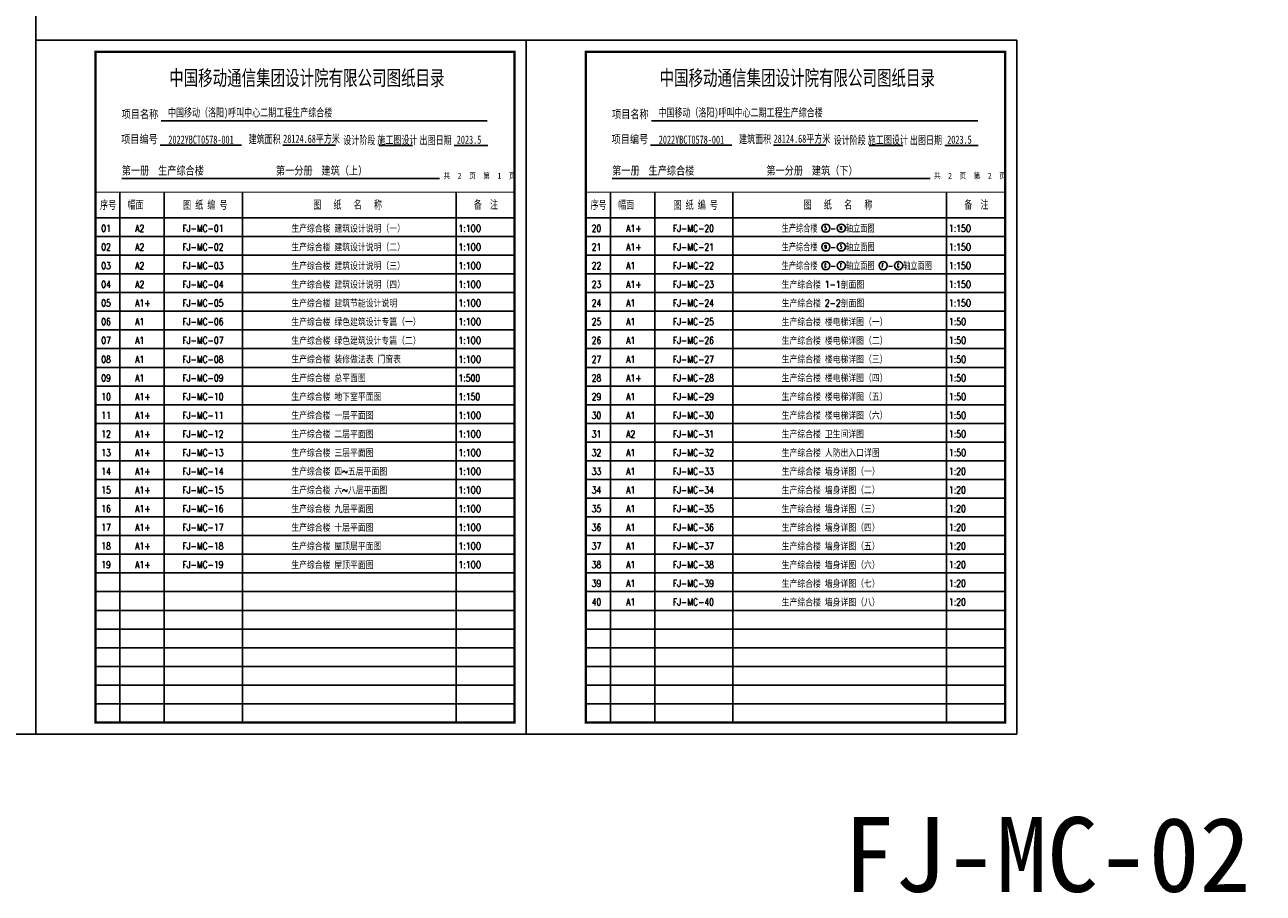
# Model space of a CAD drawing. Extents: x 1109697 to 1467097, y -139975 to 53891.
# Tile 190 of 256: x 1193322 to 1246353, y -12317 to 24853. Entities that reach past the tile are written whole.
import ezdxf
from ezdxf.enums import TextEntityAlignment as Align

# ---------------------------------------------------------------- set-up
doc = ezdxf.new("R2010")
doc.units = 0
doc.header["$LTSCALE"] = 1000
doc.header["$MEASUREMENT"] = 0
doc.layers.add('230303生产综合楼-平面图_t8$0$PUB_TITLE', color=4, linetype='Continuous')
doc.layers.add('表头', color=7, linetype='Continuous')
doc.styles.add('_TCH_SPACE', font='simhei.ttf')
doc.styles.add('ROMANS', font='romans__.ttf', dxfattribs={"width": 0.7})
doc.styles.add('ST', font='txt')
doc.styles.add('TureType黑体', font='simhei.ttf', dxfattribs={"width": 0.7})

msp = doc.modelspace()

# ---------------------------------------------------------------- linework, layer by layer
for p, q in [((1202222, -3409), (1211797, -3409)), ((1223222, -3409), (1232797, -3409))]:
    msp.add_line(p, q)
at = {"color": 7}
for centre in [(1227625, 16147), (1228288, 16147), (1227625, 15347), (1228288, 15347), (1227625, 14547), (1228288, 14547), (1230079, 14547), (1230742, 14547)]:
    msp.add_circle(centre, 176, dxfattribs=at)
at = {"layer": '230303生产综合楼-平面图_t8$0$PUB_TITLE'}
msp.add_lwpolyline([(1109697, -5509), (1193797, -5509), (1193797, 53891), (1109697, 53891)], close=True, dxfattribs=at)
at = {"layer": '表头', "color": 4}
for p, q in [((1193797, -5509), (1193797, 24191)), ((1193797, 24191), (1214797, 24191)), ((1193797, -5509), (1193797, 24191)), ((1214797, 24191), (1235797, 24191)), ((1214797, -5509), (1214797, 24191)), ((1214797, -5509), (1214797, 24191)), ((1214797, 24191), (1214797, -5509)), ((1235797, -5509), (1235797, 24191)), ((1235797, 24191), (1235797, -5509)), ((1199156, 20736), (1213127, 20736)), ((1220156, 20736), (1234127, 20736)), ((1199120, 19704), (1202598, 19704)), ((1204377, 19704), (1206626, 19704)), ((1208486, 19686), (1209919, 19686)), ((1211715, 19686), (1213144, 19686)), ((1220120, 19704), (1223598, 19704)), ((1225377, 19704), (1227626, 19704)), ((1229486, 19686), (1230919, 19686)), ((1232715, 19686), (1234144, 19686)), ((1197473, 18273), (1211088, 18273)), ((1218473, 18273), (1232088, 18273)), ((1197397, -5009), (1197397, 17691)), ((1199297, -5023), (1199297, 17677)), ((1202647, -5009), (1202647, 17691)), ((1211797, -5009), (1211797, 17691)), ((1218397, -5009), (1218397, 17691)), ((1220297, -5023), (1220297, 17677)), ((1223647, -5009), (1223647, 17691)), ((1232797, -5009), (1232797, 17691)), ((1193797, -5509), (1214797, -5509)), ((1214797, -5509), (1235797, -5509))]:
    msp.add_line(p, q, dxfattribs=at)
at = {"layer": '表头', "color": 7}
for p, q in [((1214297, 16591), (1196347, 16591)), ((1235297, 16591), (1217347, 16591)), ((1214297, 15791), (1196347, 15791)), ((1235297, 15791), (1217347, 15791)), ((1214297, 14991), (1196347, 14991)), ((1235297, 14991), (1217347, 14991)), ((1214297, 14191), (1196347, 14191)), ((1235297, 14191), (1217347, 14191)), ((1214297, 13391), (1196347, 13391)), ((1235297, 13391), (1217347, 13391)), ((1214297, 12591), (1196347, 12591)), ((1235297, 12591), (1217347, 12591)), ((1214297, 11791), (1196347, 11791)), ((1235297, 11791), (1217347, 11791)), ((1214297, 10991), (1196347, 10991)), ((1235297, 10991), (1217347, 10991)), ((1214297, 10191), (1196347, 10191)), ((1235297, 10191), (1217347, 10191)), ((1214297, 9391), (1196347, 9391)), ((1235297, 9391), (1217347, 9391)), ((1214297, 8591), (1196347, 8591)), ((1235297, 8591), (1217347, 8591)), ((1214297, 7791), (1196347, 7791)), ((1235297, 7791), (1217347, 7791)), ((1214297, 6991), (1196347, 6991)), ((1235297, 6991), (1217347, 6991)), ((1214297, 6191), (1196347, 6191)), ((1235297, 6191), (1217347, 6191)), ((1214297, 5391), (1196347, 5391)), ((1235297, 5391), (1217347, 5391)), ((1214297, 4591), (1196347, 4591)), ((1235297, 4591), (1217347, 4591)), ((1214297, 3791), (1196347, 3791)), ((1235297, 3791), (1217347, 3791)), ((1214297, 2991), (1196347, 2991)), ((1235297, 2991), (1217347, 2991)), ((1214297, 2191), (1196347, 2191)), ((1235297, 2191), (1217347, 2191)), ((1214297, 1391), (1196347, 1391)), ((1235297, 1391), (1217347, 1391)), ((1214297, 591), (1196347, 591)), ((1235297, 591), (1217347, 591)), ((1214297, -209), (1196347, -209)), ((1235297, -209), (1217347, -209)), ((1214297, -1009), (1196347, -1009)), ((1235297, -1009), (1217347, -1009)), ((1214297, -1809), (1196347, -1809)), ((1235297, -1809), (1217347, -1809)), ((1214297, -2609), (1196347, -2609)), ((1235297, -2609), (1217347, -2609)), ((1214297, -3409), (1196347, -3409)), ((1235297, -3409), (1217347, -3409)), ((1214297, -4209), (1196347, -4209)), ((1235297, -4209), (1217347, -4209))]:
    msp.add_line(p, q, dxfattribs=at)
at = {"layer": '表头', "color": 4, "const_width": 100}
for points in [[(1214297, -5009), (1196347, -5009), (1196347, 23691), (1214297, 23691)], [(1235297, -5009), (1217347, -5009), (1217347, 23691), (1235297, 23691)]]:
    msp.add_lwpolyline(points, close=True, dxfattribs=at)
at = {"layer": '表头', "color": 4, "const_width": 50}
for points in [[(1214297, 17691), (1196347, 17691)], [(1235297, 17691), (1217347, 17691)], [(1214297, 16591), (1196347, 16591)], [(1235297, 16591), (1217347, 16591)]]:
    msp.add_lwpolyline(points, dxfattribs=at)

# ---------------------------------------------------------------- texts
at = {"color": 7, "style": 'ROMANS'}
for s, height, width, p in [('01', 300, 0.8, (1196597, 15991)), ('A2', 300, 0.8, (1198049, 15991)), ('FJ-MC-01', 300, 0.8, (1200073, 15991)), ('生产综合楼 建筑设计说明（一）', 300, 0.8, (1204734, 15991)), ('1:1OO', 300, 0.8, (1211897, 15991)), ('20', 300, 0.8, (1217597, 15991)), ('A1+', 300, 0.8, (1219072, 15991)), ('FJ-MC-20', 300, 0.8, (1221073, 15991)), ('生产综合楼', 313.1, 0.7, (1225734, 15991)), ('-', 313, 0.7, (1227820, 15991)), ('轴立面图', 313.1, 0.7, (1228483, 15991)), ('1:15O', 300, 0.8, (1232897, 15991)), ('02', 300, 0.8, (1196597, 15191)), ('A2', 300, 0.8, (1198049, 15191)), ('FJ-MC-02', 300, 0.8, (1200073, 15191)), ('生产综合楼 建筑设计说明（二）', 300, 0.8, (1204734, 15191)), ('1:1OO', 300, 0.8, (1211897, 15191)), ('21', 300, 0.8, (1217597, 15191)), ('A1+', 300, 0.8, (1219072, 15191)), ('FJ-MC-21', 300, 0.8, (1221073, 15191)), ('生产综合楼', 313.1, 0.7, (1225734, 15191)), ('轴立面图', 313.1, 0.7, (1228483, 15191)), ('1:15O', 300, 0.8, (1232897, 15191)), ('-', 313, 0.7, (1227820, 15191)), ('03', 300, 0.8, (1196597, 14391)), ('A2', 300, 0.8, (1198049, 14391)), ('FJ-MC-03', 300, 0.8, (1200073, 14391)), ('生产综合楼 建筑设计说明（三）', 300, 0.8, (1204734, 14391)), ('1:1OO', 300, 0.8, (1211897, 14391)), ('22', 300, 0.8, (1217597, 14391)), ('A1', 300, 0.8, (1219072, 14391)), ('FJ-MC-22', 300, 0.8, (1221073, 14391)), ('生产综合楼', 313.1, 0.7, (1225734, 14391)), ('-', 313, 0.7, (1227820, 14391)), ('轴立面图', 313.1, 0.7, (1228483, 14391)), ('-', 313, 0.7, (1230274, 14391)), ('轴立面图', 313.1, 0.7, (1230937, 14391)), ('1:15O', 300, 0.8, (1232897, 14391)), ('04', 300, 0.8, (1196597, 13591)), ('A2', 300, 0.8, (1198049, 13591)), ('FJ-MC-04', 300, 0.8, (1200073, 13591)), ('生产综合楼 建筑设计说明（四）', 300, 0.8, (1204734, 13591)), ('1:1OO', 300, 0.8, (1211897, 13591)), ('23', 300, 0.8, (1217597, 13591)), ('A1+', 300, 0.8, (1219072, 13591)), ('FJ-MC-23', 300, 0.8, (1221073, 13591)), ('生产综合楼 1-1剖面图', 300, 0.8, (1225734, 13591)), ('1:15O', 300, 0.8, (1232897, 13591)), ('05', 300, 0.8, (1196597, 12791)), ('A1+', 300, 0.8, (1198049, 12791)), ('FJ-MC-05', 300, 0.8, (1200073, 12791)), ('生产综合楼 建筑节能设计说明', 300, 0.8, (1204734, 12791)), ('1:1OO', 300, 0.8, (1211897, 12791)), ('24', 300, 0.8, (1217597, 12791)), ('A1', 300, 0.8, (1219072, 12791)), ('FJ-MC-24', 300, 0.8, (1221073, 12791)), ('生产综合楼 2-2剖面图', 300, 0.8, (1225734, 12791)), ('1:15O', 300, 0.8, (1232897, 12791)), ('06', 300, 0.8, (1196597, 11991)), ('A1', 300, 0.8, (1198049, 11991)), ('FJ-MC-06', 300, 0.8, (1200073, 11991)), ('生产综合楼 绿色建筑设计专篇（一）', 300, 0.8, (1204734, 11991)), ('1:1OO', 300, 0.8, (1211897, 11991)), ('25', 300, 0.8, (1217597, 11991)), ('A1', 300, 0.8, (1219072, 11991)), ('FJ-MC-25', 300, 0.8, (1221073, 11991)), ('生产综合楼 楼电梯详图（一）', 300, 0.8, (1225734, 11991)), ('1:5O', 300, 0.8, (1232897, 11991)), ('07', 300, 0.8, (1196597, 11191)), ('A1', 300, 0.8, (1198049, 11191)), ('FJ-MC-07', 300, 0.8, (1200073, 11191)), ('生产综合楼 绿色建筑设计专篇（二）', 300, 0.8, (1204734, 11191)), ('1:1OO', 300, 0.8, (1211897, 11191)), ('26', 300, 0.8, (1217597, 11191)), ('A1', 300, 0.8, (1219072, 11191)), ('FJ-MC-26', 300, 0.8, (1221073, 11191)), ('生产综合楼 楼电梯详图（二）', 300, 0.8, (1225734, 11191)), ('1:5O', 300, 0.8, (1232897, 11191)), ('08', 300, 0.8, (1196597, 10391)), ('A1', 300, 0.8, (1198049, 10391)), ('FJ-MC-08', 300, 0.8, (1200073, 10391)), ('生产综合楼 装修做法表 门窗表', 300, 0.8, (1204734, 10391)), ('1:1OO', 300, 0.8, (1211897, 10391)), ('27', 300, 0.8, (1217597, 10391)), ('A1', 300, 0.8, (1219072, 10391)), ('FJ-MC-27', 300, 0.8, (1221073, 10391)), ('生产综合楼 楼电梯详图（三）', 300, 0.8, (1225734, 10391)), ('1:5O', 300, 0.8, (1232897, 10391)), ('09', 300, 0.8, (1196597, 9591)), ('A1', 300, 0.8, (1198049, 9591)), ('FJ-MC-09', 300, 0.8, (1200073, 9591)), ('生产综合楼 总平面图', 300, 0.8, (1204734, 9591)), ('1:500', 300, 0.8, (1211897, 9591)), ('28', 300, 0.8, (1217597, 9591)), ('A1+', 300, 0.8, (1219072, 9591)), ('FJ-MC-28', 300, 0.8, (1221073, 9591)), ('生产综合楼 楼电梯详图（四）', 300, 0.8, (1225734, 9591)), ('1:5O', 300, 0.8, (1232897, 9591)), ('10', 300, 0.8, (1196597, 8791)), ('A1+', 300, 0.8, (1198049, 8791)), ('FJ-MC-10', 300, 0.8, (1200073, 8791)), ('生产综合楼 地下室平面图', 300, 0.8, (1204734, 8791)), ('1:150', 300, 0.8, (1211897, 8791)), ('29', 300, 0.8, (1217597, 8791)), ('A1', 300, 0.8, (1219072, 8791)), ('FJ-MC-29', 300, 0.8, (1221073, 8791)), ('生产综合楼 楼电梯详图（五）', 300, 0.8, (1225734, 8791)), ('1:5O', 300, 0.8, (1232897, 8791)), ('11', 300, 0.8, (1196597, 7991)), ('A1+', 300, 0.8, (1198049, 7991)), ('FJ-MC-11', 300, 0.8, (1200073, 7991)), ('生产综合楼 一层平面图', 300, 0.8, (1204734, 7991)), ('1:1OO', 300, 0.8, (1211897, 7991)), ('30', 300, 0.8, (1217597, 7991)), ('A1', 300, 0.8, (1219072, 7991)), ('FJ-MC-30', 300, 0.8, (1221073, 7991)), ('生产综合楼 楼电梯详图（六）', 300, 0.8, (1225734, 7991)), ('1:5O', 300, 0.8, (1232897, 7991)), ('12', 300, 0.8, (1196597, 7191)), ('A1+', 300, 0.8, (1198049, 7191)), ('FJ-MC-12', 300, 0.8, (1200073, 7191)), ('生产综合楼 二层平面图', 300, 0.8, (1204734, 7191)), ('1:1OO', 300, 0.8, (1211897, 7191)), ('31', 300, 0.8, (1217597, 7191)), ('A2', 300, 0.8, (1219072, 7191)), ('FJ-MC-31', 300, 0.8, (1221073, 7191)), ('生产综合楼 卫生间详图', 300, 0.8, (1225734, 7191)), ('1:5O', 300, 0.8, (1232897, 7191)), ('13', 300, 0.8, (1196597, 6391)), ('A1+', 300, 0.8, (1198049, 6391)), ('FJ-MC-13', 300, 0.8, (1200073, 6391)), ('生产综合楼 三层平面图', 300, 0.8, (1204734, 6391)), ('1:1OO', 300, 0.8, (1211897, 6391)), ('32', 300, 0.8, (1217597, 6391)), ('A1', 300, 0.8, (1219072, 6391)), ('FJ-MC-32', 300, 0.8, (1221073, 6391)), ('生产综合楼 人防出入口详图', 300, 0.8, (1225734, 6391)), ('1:5O', 300, 0.8, (1232897, 6391)), ('14', 300, 0.8, (1196597, 5591)), ('A1+', 300, 0.8, (1198049, 5591)), ('FJ-MC-14', 300, 0.8, (1200073, 5591)), ('生产综合楼 四~五层平面图', 300, 0.8, (1204734, 5591)), ('1:1OO', 300, 0.8, (1211897, 5591)), ('33', 300, 0.8, (1217597, 5591)), ('A1', 300, 0.8, (1219072, 5591)), ('FJ-MC-33', 300, 0.8, (1221073, 5591)), ('生产综合楼 墙身详图（一）', 300, 0.8, (1225734, 5591)), ('1:20', 300, 0.8, (1232897, 5591)), ('15', 300, 0.8, (1196597, 4791)), ('A1+', 300, 0.8, (1198049, 4791)), ('FJ-MC-15', 300, 0.8, (1200073, 4791)), ('生产综合楼 六~八层平面图', 300, 0.8, (1204734, 4791)), ('1:1OO', 300, 0.8, (1211897, 4791)), ('34', 300, 0.8, (1217597, 4791)), ('A1', 300, 0.8, (1219072, 4791)), ('FJ-MC-34', 300, 0.8, (1221073, 4791)), ('生产综合楼 墙身详图（二）', 300, 0.8, (1225734, 4791)), ('1:20', 300, 0.8, (1232897, 4791)), ('16', 300, 0.8, (1196597, 3991)), ('A1+', 300, 0.8, (1198049, 3991)), ('FJ-MC-16', 300, 0.8, (1200073, 3991)), ('生产综合楼 九层平面图', 300, 0.8, (1204734, 3991)), ('1:1OO', 300, 0.8, (1211897, 3991)), ('35', 300, 0.8, (1217597, 3991)), ('A1', 300, 0.8, (1219072, 3991)), ('FJ-MC-35', 300, 0.8, (1221073, 3991)), ('生产综合楼 墙身详图（三）', 300, 0.8, (1225734, 3991)), ('1:20', 300, 0.8, (1232897, 3991)), ('17', 300, 0.8, (1196597, 3191)), ('A1+', 300, 0.8, (1198049, 3191)), ('FJ-MC-17', 300, 0.8, (1200073, 3191)), ('生产综合楼 十层平面图', 300, 0.8, (1204734, 3191)), ('1:1OO', 300, 0.8, (1211897, 3191)), ('36', 300, 0.8, (1217597, 3191)), ('A1', 300, 0.8, (1219072, 3191)), ('FJ-MC-36', 300, 0.8, (1221073, 3191)), ('生产综合楼 墙身详图（四）', 300, 0.8, (1225734, 3191)), ('1:20', 300, 0.8, (1232897, 3191)), ('18', 300, 0.8, (1196597, 2391)), ('A1+', 300, 0.8, (1198049, 2391)), ('FJ-MC-18', 300, 0.8, (1200073, 2391)), ('生产综合楼 屋顶层平面图', 300, 0.8, (1204734, 2391)), ('1:1OO', 300, 0.8, (1211897, 2391)), ('37', 300, 0.8, (1217597, 2391)), ('A1', 300, 0.8, (1219072, 2391)), ('FJ-MC-37', 300, 0.8, (1221073, 2391)), ('生产综合楼 墙身详图（五）', 300, 0.8, (1225734, 2391)), ('1:20', 300, 0.8, (1232897, 2391)), ('19', 300, 0.8, (1196597, 1591)), ('A1+', 300, 0.8, (1198049, 1591)), ('FJ-MC-19', 300, 0.8, (1200073, 1591)), ('生产综合楼 屋顶平面图', 300, 0.8, (1204734, 1591)), ('1:1OO', 300, 0.8, (1211897, 1591)), ('38', 300, 0.8, (1217597, 1591)), ('A1', 300, 0.8, (1219072, 1591)), ('FJ-MC-38', 300, 0.8, (1221073, 1591)), ('生产综合楼 墙身详图（六）', 300, 0.8, (1225734, 1591)), ('1:20', 300, 0.8, (1232897, 1591)), ('39', 300, 0.8, (1217597, 791)), ('A1', 300, 0.8, (1219072, 791)), ('FJ-MC-39', 300, 0.8, (1221073, 791)), ('生产综合楼 墙身详图（七）', 300, 0.8, (1225734, 791)), ('1:20', 300, 0.8, (1232897, 791)), ('40', 300, 0.8, (1217597, -9)), ('A1', 300, 0.8, (1219072, -9)), ('FJ-MC-40', 300, 0.8, (1221073, -9)), ('生产综合楼 墙身详图（八）', 300, 0.8, (1225734, -9)), ('1:20', 300, 0.8, (1232897, -9))]:
    msp.add_text(s, height=height, dxfattribs=dict(at, width=width)).set_placement(p)
for s, height, width, p, p2 in [('5', 175, 0.484902, (1227566, 16060), (1227648, 16060)), ('16', 137.9, 0.419423, (1228208, 16078), (1228320, 16078)), ('16', 137.9, 0.419423, (1227545, 15278), (1227657, 15278)), ('5', 175, 0.484902, (1228229, 15260), (1228311, 15260)), ('C', 175, 0.387484, (1227567, 14459), (1227648, 14459)), ('F', 175, 0.537314, (1228229, 14460), (1228311, 14460)), ('F', 175, 0.537314, (1230020, 14460), (1230102, 14460)), ('C', 175, 0.387484, (1230684, 14459), (1230765, 14459))]:
    msp.add_text(s, height=height, dxfattribs=dict(at, width=width)).set_placement(p, p2, align=Align.FIT)
at = {"linetype": 'Continuous', "style": '_TCH_SPACE'}
msp.add_text('FJ-MC-02', height=3200, dxfattribs=at).set_placement((1237096, -12260), align=Align.CENTER)
at = {"layer": '表头', "color": 7, "width": 0.7}
for s, height, style, p in [('中国移动通信集团设计院有限公司图纸目录', 650, 'TureType黑体', (1205400, 22593)), ('中国移动通信集团设计院有限公司图纸目录', 650, 'TureType黑体', (1226400, 22593)), ('2022YBCT0578-001', 350, 'ST', (1200870, 19937)), ('2022YBCT0578-001', 350, 'ST', (1221870, 19937))]:
    msp.add_text(s, height=height, dxfattribs=dict(at, style=style)).set_placement(p, align=Align.MIDDLE)
at = {"layer": '表头', "color": 7, "style": 'ST'}
for s, height, width, p in [('项目名称', 350, 0.8, (1197469, 20851)), ('项目名称', 350, 0.8, (1218469, 20851)), ('项目编号', 350, 0.8, (1197451, 19780)), ('建筑面积', 350, 0.7, (1202908, 19780)), ('              28124.68平方米', 350, 0.7, (1201937, 19802)), ('施工图设计', 350, 0.7, (1208421, 19751)), ('项目编号', 350, 0.8, (1218451, 19780)), ('建筑面积', 350, 0.7, (1223908, 19780)), ('              28124.68平方米', 350, 0.7, (1222937, 19802)), ('施工图设计', 350, 0.7, (1229421, 19751)), ('设计阶段', 350, 0.7, (1206958, 19739)), ('出图日期', 350, 0.7, (1210226, 19738)), ('2023.5', 350, 0.7, (1211821, 19761)), ('设计阶段', 350, 0.7, (1227958, 19739)), ('出图日期', 350, 0.7, (1231226, 19738)), ('2023.5', 350, 0.7, (1232821, 19761)), ('第一册  生产综合楼', 350, 0.8, (1197476, 18438)), ('第一分册  建筑（上）', 350, 0.8, (1204078, 18438)), ('第一册  生产综合楼', 350, 0.8, (1218476, 18438)), ('第一分册  建筑（下）', 350, 0.8, (1225078, 18438)), ('共  2  页  第  1  页', 250, 0.8, (1211254, 18266)), ('共  2  页  第  2  页', 250, 0.8, (1232254, 18266)), ('序号', 350, 0.7, (1196549, 16969)), ('幅面', 350, 0.7, (1197726, 16977)), ('图 纸 编 号', 350, 0.7, (1200103, 16969)), ('图   纸   名   称', 350, 0.7, (1205672, 16977)), ('备  注', 350, 0.7, (1212552, 16981)), ('序号', 350, 0.7, (1217549, 16969)), ('幅面', 350, 0.7, (1218726, 16977)), ('图 纸 编 号', 350, 0.7, (1221103, 16969)), ('图   纸   名   称', 350, 0.7, (1226672, 16977)), ('备  注', 350, 0.7, (1233552, 16981))]:
    msp.add_text(s, height=height, dxfattribs=dict(at, width=width)).set_placement(p)
at = {"layer": '表头', "color": 7, "lineweight": 0, "style": 'ST', "width": 0.7}
for p in [(1202972, 21085), (1223972, 21085)]:
    msp.add_text('中国移动（洛阳)呼叫中心二期工程生产综合楼', height=350, dxfattribs=at).set_placement(p, align=Align.MIDDLE)

doc.saveas('drawing.dxf')
